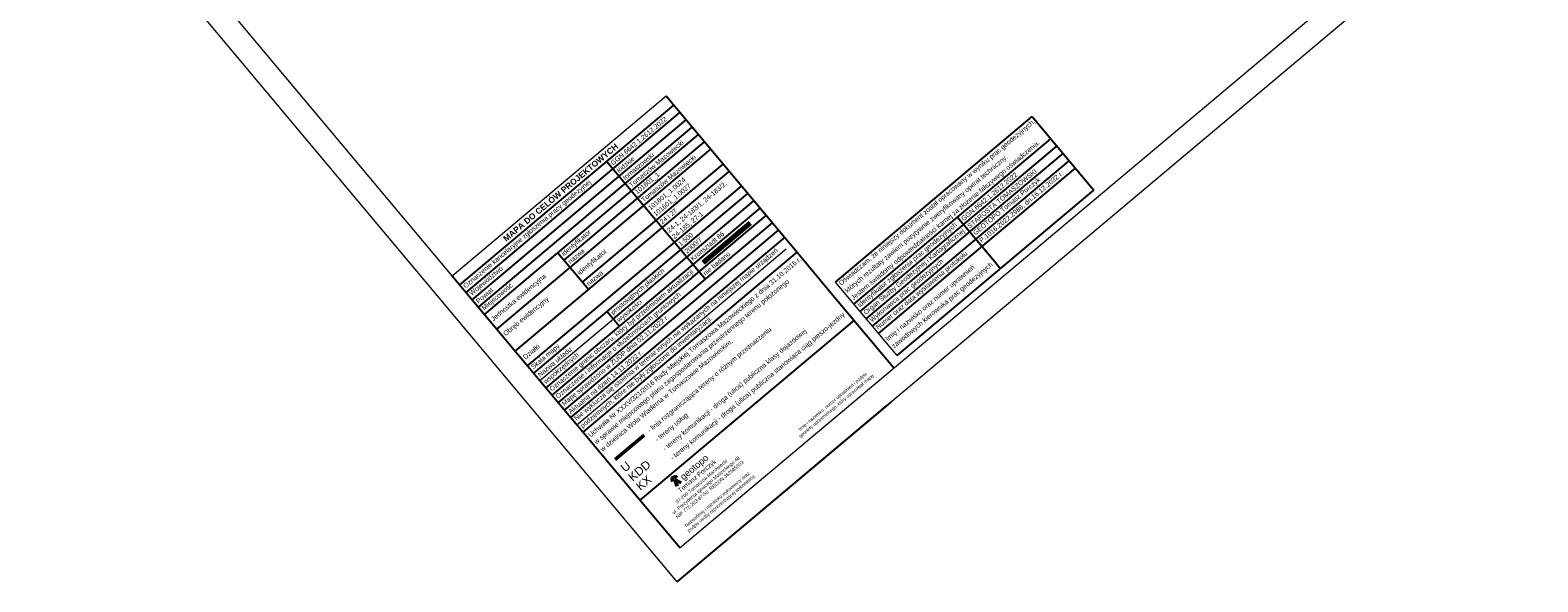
# Model space of a CAD drawing. Header units: metres. Extents: x 7429064 to 7431133, y 5709479 to 5714472.
# Tile 1 of 176: x 7429064 to 7429379, y 5709479 to 5709594. Entities that reach past the tile are written whole.
import ezdxf
from ezdxf.enums import TextEntityAlignment as Align

# ---------------------------------------------------------------- set-up
doc = ezdxf.new("R2010")
doc.units = ezdxf.units.M
for name, color, linetype in [('_1_Mapa', 7, 'Continuous'), ('nazwa_firmy', 252, 'Continuous'), ('Ramka', 7, 'Continuous')]:
    doc.layers.add(name, color=color, linetype=linetype)
for name, color, linetype, lineweight in [('arkusz', 252, 'Continuous', 18), ('klauzula', 7, 'Continuous', 18), ('MPZP', 252, 'Continuous', 50), ('zakres', 252, 'Continuous', 70)]:
    doc.layers.add(name, color=color, linetype=linetype, lineweight=lineweight)
doc.styles.add('ARIAL', font='arial.ttf')

# ---------------------------------------------------------------- blocks, each defined once
blk = doc.blocks.new('A$C47155432')
at = {"layer": 'Ramka', "insert": (0.43, 2.23), "char_height": 0.7, "width": 19.2612, "attachment_point": 1, "style": 'ARIAL'}
blk.add_mtext(' Nazwa/imię i nazwisko wykonawcy oraz\\Ppodpis osoby reprezentującej wykonawcę.', dxfattribs=at)
blk = doc.blocks.new('A$C618B2A2A')
at = {"layer": 'Ramka', "insert": (0.44, 2.24), "char_height": 0.7, "width": 21.0231, "attachment_point": 1, "style": 'ARIAL'}
blk.add_mtext('   Imię i nazwisko, numer uprawnień i podpis\\Pgeodety uprawnionego, który opracował mapę.', dxfattribs=at)
blk = doc.blocks.new('X-ref_MDCP_Szara')
at = {"layer": 'arkusz', "linetype": 'Continuous'}
for p, q in [((7429988.34, 5710141.34), (7429199.32, 5709479.27)), ((7429981.3, 5710141.96), (7429199.93, 5709486.32)), ((7429199.32, 5709479.27), (7429064.33, 5709640.14)), ((7429199.93, 5709486.32), (7429071.38, 5709639.53))]:
    blk.add_line(p, q, dxfattribs=at)
at = {"layer": 'arkusz'}
blk.add_line((7429152.35, 5709543.02), (7429196.98, 5709580.47), dxfattribs=at)
at = {"layer": 'Defpoints', "color": 8, "linetype": 'ByBlock', "lineweight": 0}
for p, q in [((7429178.39, 5709512), (7429222.05, 5709548.64)), ((7429170.67, 5709521.19), (7429185.99, 5709534.05))]:
    blk.add_line(p, q, dxfattribs=at)
at = {"layer": 'klauzula', "color": 0, "linetype": 'ByBlock', "lineweight": -2}
for p, q in [((7429232.29, 5709541.7), (7429273.36, 5709576.17)), ((7429273.36, 5709576.17), (7429286.22, 5709560.85)), ((7429236.15, 5709537.11), (7429277.22, 5709571.57)), ((7429237.43, 5709535.57), (7429278.51, 5709570.04)), ((7429254.04, 5709546.9), (7429279.79, 5709568.51)), ((7429240, 5709532.51), (7429281.08, 5709566.97)), ((7429256.61, 5709543.83), (7429282.36, 5709565.44)), ((7429245.15, 5709526.38), (7429286.22, 5709560.85)), ((7429257.73, 5709555.22), (7429265.45, 5709546.03)), ((7429238.72, 5709534.04), (7429254.04, 5709546.9)), ((7429265.45, 5709546.03), (7429266.73, 5709544.5)), ((7429241.29, 5709530.98), (7429256.61, 5709543.83))]:
    blk.add_line(p, q, dxfattribs=at)
at = {"layer": 'klauzula', "linetype": 'Continuous'}
blk.add_line((7429245.15, 5709526.38), (7429232.29, 5709541.7), dxfattribs=at)
at = {"layer": 'MPZP'}
blk.add_line((7429186.36, 5709504.73), (7429192.41, 5709509.81), dxfattribs=at)
at = {"layer": 'nazwa_firmy', "color": 7, "lineweight": 50}
for p, q in [((7429199.26, 5709499.19, -0.9), (7429198.8, 5709500.6, -0.9)), ((7429200.1, 5709499.9, -0.62), (7429198.8, 5709500.6, -0.62))]:
    blk.add_line(p, q, dxfattribs=at)
blk.add_arc((7429198.8, 5709500.6, -0.9), 0.556, 40, 220, dxfattribs=at)
at = {"layer": 'Ramka', "color": 0, "linetype": 'ByBlock', "lineweight": -2}
for p, q in [((7429196.98, 5709580.47), (7429221.73, 5709550.98)), ((7429153.96, 5709541.11), (7429198.59, 5709578.55)), ((7429155.25, 5709539.57), (7429199.87, 5709577.02)), ((7429156.53, 5709538.04), (7429201.16, 5709575.49)), ((7429157.82, 5709536.51), (7429202.44, 5709573.96)), ((7429159.1, 5709534.98), (7429203.73, 5709572.42)), ((7429175.71, 5709546.3), (7429205.01, 5709570.89)), ((7429161.67, 5709531.91), (7429206.3, 5709569.36)), ((7429165.52, 5709527.33), (7429210.15, 5709564.77)), ((7429179.56, 5709541.71), (7429208.87, 5709566.3)), ((7429184.6, 5709566.82), (7429205.17, 5709542.3)), ((7429168.1, 5709524.25), (7429212.73, 5709561.7)), ((7429184.71, 5709535.58), (7429214.01, 5709560.17)), ((7429185.99, 5709534.05), (7429215.3, 5709558.64)), ((7429173.24, 5709518.13), (7429217.87, 5709555.57)), ((7429202.6, 5709545.37), (7429216.58, 5709557.1)), ((7429175.81, 5709515.06), (7429220.44, 5709552.51)), ((7429174.42, 5709547.83), (7429180.84, 5709540.18)), ((7429152.35, 5709543.02), (7429177.1, 5709513.53)), ((7429231.43, 5709539.41), (7429244.56, 5709523.76)), ((7429199.32, 5709479.27), (7429243.94, 5709516.72)), ((7429199.32, 5709479.27), (7429242.98, 5709515.91)), ((7429186.8, 5709501.97), (7429199.93, 5709486.32))]:
    blk.add_line(p, q, dxfattribs=at)
at = {"layer": 'Ramka', "color": 0, "lineweight": -2}
for p, q in [((7429174.53, 5709516.59), (7429219.16, 5709554.04)), ((7429177.1, 5709513.53), (7429221.73, 5709550.98)), ((7429221.73, 5709550.98), (7429224.3, 5709547.91)), ((7429171.96, 5709519.66), (7429202.6, 5709545.37)), ((7429179.67, 5709510.47), (7429224.3, 5709547.91)), ((7429224.3, 5709547.91), (7429231.43, 5709539.41)), ((7429169.39, 5709522.72), (7429184.71, 5709535.58)), ((7429184.71, 5709535.58), (7429187.28, 5709532.51)), ((7429191.58, 5709496.28), (7429236.2, 5709533.72)), ((7429177.1, 5709513.53), (7429179.67, 5709510.47)), ((7429179.67, 5709510.47), (7429186.8, 5709501.97))]:
    blk.add_line(p, q, dxfattribs=at)
at = {"layer": 'zakres'}
blk.add_line((7429204.72, 5709545.81), (7429214.52, 5709554.03), dxfattribs=at)
at = {"layer": 'Ramka', "linetype": 'Continuous', "rotation": 39.99999999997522}
for name, p in [('A$C618B2A2A', (7429224.94, 5709508.68)), ('A$C47155432', (7429201.66, 5709488.99))]:
    blk.add_blockref(name, p, dxfattribs=at)
at = {"layer": 'klauzula', "color": 0, "linetype": 'Continuous', "char_height": 1, "attachment_point": 4, "rotation": 40, "style": 'ARIAL'}
for s, insert, width in [(' {\\C1;Oświadczam, że niniejszy dokument został opracowany w wyniku prac geodezyjnych,}', (7429232.98, 5709540.97), 58.2479), ('{\\C1; Jestem świadomy odpowiedzialności karnej za złożenie fałszywego oświadczenia.}', (7429235.55, 5709537.91), 57.3142), ('{\\C1; których rezultaty zawiera pozytywnie zweryfikowany operat techniczny.}', (7429234.26, 5709539.44), 54.1652), ('{\\C1; GGN.6642.1.2612.2022}', (7429258.42, 5709554.49), 39.88), ('{\\C1; STAROSTA TOMASZOWSKI}', (7429259.71, 5709552.96), 39.88), ('{\\C1; P.1016.2022.2988, dn.16.12.2022 r.}', (7429262.28, 5709549.9), 39.88), ('{\\C1; GEOTOPO Tomasz Porczyk}', (7429260.99, 5709551.43), 39.88), ('{\\C1; Identyfikator zgłoszenia prac geodezyjnych}', (7429236.84, 5709536.38), 39.88), ('{\\C1; Organ Służby Geodezyjnej i Kartograficznej}', (7429238.12, 5709534.85), 39.88), ('{\\C1; Numer oraz data wystawienia protokołu}', (7429240.69, 5709531.78), 39.88), ('{\\C1; Wykonawca prac geodezyjnych}', (7429239.41, 5709533.31), 39.88), ('{\\C1; Imię i nazwisko oraz numer uprawnień}', (7429242.73, 5709529.37), 39.88), ('{\\C1; zawodowych kierownika prac geodezyjnych}', (7429244.01, 5709527.84), 39.88)]:
    blk.add_mtext(s, dxfattribs=dict(at, insert=insert, width=width))
at = {"layer": 'MPZP', "style": 'ARIAL'}
for s, p in [('U', (7429188.41, 5709502.01)), ('KDD', (7429190.01, 5709500.09)), ('KX', (7429191.62, 5709498.18))]:
    blk.add_text(s, height=1.75, rotation=40, dxfattribs=at).set_placement(p)
at = {"layer": 'nazwa_firmy', "insert": (7429196.33, 5709496.01), "char_height": 0.72, "attachment_point": 1, "rotation": 40, "style": 'ARIAL'}
blk.add_mtext_dynamic_manual_height_columns('{\\C7;              \\H1.3333x;Tomasz Porczyk\\H1.5x;\\P\\H0.5x;       97-200 Tomaszów Mazowiecki\\Pul. Prezydenta Ignacego Mościckiego 48 \\PNIP 773-203-87-50  REGON 362585603}', width=28.973, gutter_width=12.5, heights=[8.44], dxfattribs=at)
at = {"layer": 'nazwa_firmy', "color": 7, "insert": (7429199.73, 5709501.43, -0.9), "char_height": 1.389, "attachment_point": 1, "rotation": 40, "style": 'ARIAL'}
blk.add_mtext_dynamic_manual_height_columns('geotopo', width=1294.3197, gutter_width=12.5, heights=[0], dxfattribs=at)
at = {"layer": 'Ramka', "style": 'ARIAL'}
for s, p in [('Uchwała Nr XXXV/321/2016 Rady Miejskiej Tomaszowa Mazowieckiego z dnia 31.10.2016 r.', (7429181.23, 5709509.33)), ('w sprawie miejscowego planu zagospodarowania przestrzennego terenu położonego', (7429182.46, 5709507.86)), ('w dzielnica Wola Wiaderna w Tomaszowie Mazowieckim.', (7429183.75, 5709506.33))]:
    blk.add_text(s, height=1, rotation=40, dxfattribs=at).set_placement(p)
for s, p in [('- tereny komunikacji - droga (ulica) publiczna stanowiąca ciąg pieszo-jezdny', (7429198.05, 5709504.93)), ('- linia rozgraniczająca tereny o różnym przeznaczeniu', (7429193.24, 5709510.66)), ('- tereny komunikacji - droga (ulica) publiczna klasy dojazdowej', (7429196.44, 5709506.85)), ('- tereny usług', (7429194.84, 5709508.76))]:
    blk.add_text(s, height=1, rotation=40, dxfattribs=at).set_placement(p, align=Align.MIDDLE_LEFT)
at = {"layer": 'Ramka', "color": 0, "linetype": 'Continuous', "rotation": 40, "style": 'ARIAL'}
for s, insert, char_height, width, attachment_point in [(' GGN.6642.1.2612.2022', (7429185.29, 5709566.09), 1, 16.88, 4), ('{ Tomaszów Mazowiecki}', (7429189.15, 5709561.49), 1, 16.88, 4), ('{\\fArial|b1|i0|c238|p34;MAPA DO CELÓW PROJEKTOWYCH}', (7429174.99, 5709560.38), 1.25, 56.88, 5), ('{ łódzkie}', (7429186.58, 5709564.56), 1, 16.88, 4), ('{ tomaszowski}', (7429187.86, 5709563.03), 1, 16.88, 4), ('{ Tomaszów Mazowiecki}', (7429191.72, 5709558.43), 1, 16.88, 4), (' Oznaczenie kancelaryjne zgłoszenia pracy geodezyjnej', (7429154.65, 5709540.38), 1, 39.88, 4), ('{ 101601_1}', (7429190.43, 5709559.96), 1, 16.88, 4), (' 101601_1.0024\\P 101601_1.0027', (7429193.76, 5709555.99), 1, 16.94, 4), (' 24-1, 24-183/1, 24-183/2,\\P 24-185, 27-1', (7429197.66, 5709551.35), 1, 16.94, 4), (' 24 i 27', (7429195.57, 5709553.83), 1, 16.88, 4), (' identyfikator', (7429175.11, 5709547.11), 1, 19.88, 4), ('{ 1:500}', (7429199.43, 5709549.24), 1, 16.88, 4), (' Kronsztadt 86', (7429202, 5709546.17), 1, 16.88, 4), (' nazwa', (7429176.4, 5709545.57), 1, 19.88, 4), (' identyfikator', (7429178.44, 5709543.14), 1, 19.94, 4), ('{ 2000/7}', (7429200.72, 5709547.71), 1, 16.88, 4), (' Województwo', (7429155.93, 5709538.85), 1, 39.88, 4), (' Nie wyklucza się istnienia w terenie innych nie wykazanych na niniejszej mapie urządzeń', (7429177.79, 5709512.8), 1, 56.88, 4), (' prostokątnych płaskich', (7429185.4, 5709534.85), 1, 19.88, 4), ('{ nie badano}', (7429204.57, 5709543.11), 1, 16.88, 4), (' Miejscowość', (7429158.5, 5709535.78), 1, 39.88, 4), (' Jednostka ewidencyjna', (7429160.43, 5709533.48), 1, 19.88, 4), (' nazwa', (7429180.25, 5709540.98), 1, 19.88, 4), (' Powiat', (7429157.22, 5709537.32), 1, 39.88, 4), (' Obręb ewidencyjny', (7429163, 5709530.42), 1, 19.88, 4), (' Oznaczenie granic obszaru, który był przedmiotem aktualizacji', (7429172.65, 5709518.93), 1, 39.88, 4), (' Oznaczenie i informacje o służebnościach gruntowych', (7429173.93, 5709517.4), 1, 39.88, 4), (' podziemnych, które nie były zgłoszone do inwentaryzacji.', (7429179.07, 5709511.27), 1, 56.88, 4), (' wysokości', (7429186.68, 5709533.32), 1, 19.88, 4), (' Mapę sprawdzono w ZUDP dnia 02.11.2022 r.', (7429175.22, 5709515.87), 1, 56.88, 4), (' Działki', (7429167.02, 5709525.64), 1, 39.94, 4), (' Skala mapy', (7429168.79, 5709523.53), 1, 39.88, 4), (' Nazwa układu', (7429170.08, 5709521.99), 1, 19.88, 4), (' współrzędnych', (7429171.36, 5709520.46), 1, 19.88, 4), (' Aktualna na dzień 14.11.2022 r.', (7429176.5, 5709514.33), 1, 56.88, 4)]:
    blk.add_mtext(s, dxfattribs=dict(at, insert=insert, char_height=char_height, width=width, attachment_point=attachment_point))

msp = doc.modelspace()

# ---------------------------------------------------------------- block references
at = {"layer": '_1_Mapa'}
msp.add_blockref('X-ref_MDCP_Szara', (0, 0), dxfattribs=at)

doc.saveas('drawing.dxf')
